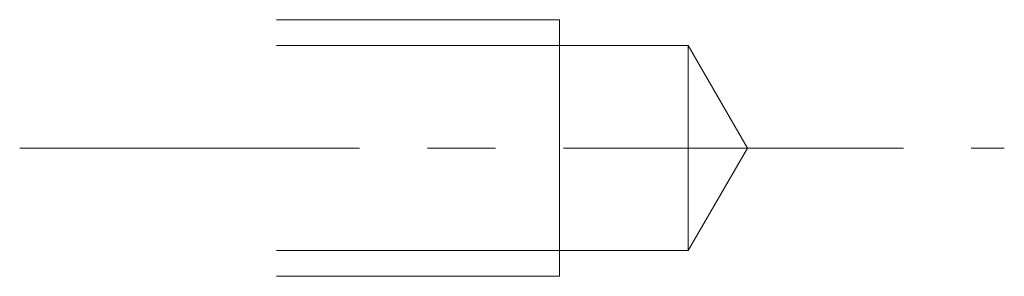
# Model space of a CAD drawing. Header units: millimetres. Extents: x -3 to 8.5, y -1.5 to 1.5.
import ezdxf

# ---------------------------------------------------------------- set-up
doc = ezdxf.new("R2010")
doc.units = ezdxf.units.MM
doc.header["$LTSCALE"] = 0.5
doc.linetypes.add('CENTER', pattern=[50.8, 31.75, -6.35, 6.35, -6.35])
doc.layers.get('0').update_dxf_attribs({"color": 9, "lineweight": 15})

msp = doc.modelspace()

# ---------------------------------------------------------------- linework, layer by layer
at = {"color": 5, "ltscale": 0.5}
for p, q in [((0, 1.5), (3.305, 1.5)), ((0, -1.5), (3.305, -1.5))]:
    msp.add_line(p, q, dxfattribs=at)
at = {"ltscale": 0.5}
for p, q in [((3.305, -1.5), (3.305, 1.5)), ((0, 1.2), (4.805, 1.2)), ((4.805, -1.2), (4.805, 1.2)), ((5.498, 0), (4.805, 1.2)), ((5.498, 0), (4.805, -1.2)), ((0, -1.2), (4.805, -1.2))]:
    msp.add_line(p, q, dxfattribs=at)
at = {"color": 1, "linetype": 'CENTER', "ltscale": 0.25}
msp.add_line((-3, 0), (8.498, 0), dxfattribs=at)

doc.saveas('drawing.dxf')
